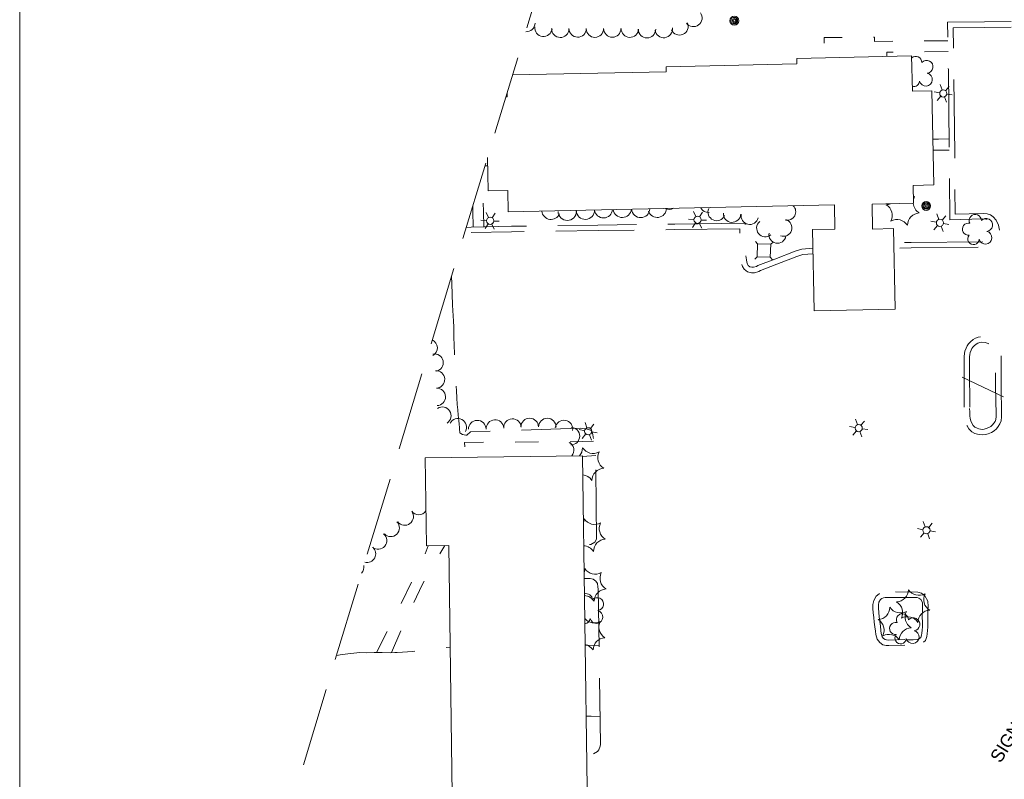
# Model space of a CAD drawing. Header units: feet. Extents: x 188854 to 191245, y 255237 to 257000.
# Tile 2 of 12: x 189000 to 189451, y 256139 to 256487. Entities that reach past the tile are written whole.
import ezdxf
from ezdxf.enums import TextEntityAlignment as Align

# ---------------------------------------------------------------- set-up
doc = ezdxf.new("R2010")
doc.units = ezdxf.units.FT
doc.header["$MEASUREMENT"] = 0
for name, pattern in [('DGN Style 3', [50.412179, 36.008699, -14.40348]), ('DGN Style 4', [57.649927, 28.806959, -14.40348, 0.036009, -14.40348]), ('DGN Style 5', [25.206089, 10.80261, -14.40348])]:
    doc.linetypes.add(name, pattern=pattern)
for name, color, linetype, lineweight in [('E_DWY', 73, 'DGN Style 3', 0), ('E_LAND_Vegetation', 21, 'Continuous', 0), ('E_MAP_GridLines', 251, 'Continuous', 0), ('E_MAP_Limits', 21, 'DGN Style 3', 0), ('E_MISCPROP', 40, 'Continuous', 0), ('E_MISCPROP_HvyLine', 54, 'Continuous', 13), ('E_PATH_Sidewalk', 73, 'DGN Style 5', 0), ('E_UTL_AboveGroundPipe', 40, 'DGN Style 4', 0)]:
    doc.layers.add(name, color=color, linetype=linetype, lineweight=lineweight)
doc.styles.add('Style-IGR_FONT_0', font='IGR_FONT_0.shx')

# ---------------------------------------------------------------- blocks, each defined once
blk = doc.blocks.new('LTP_3')
at = {"layer": 'E_MISCPROP', "color": 20, "linetype": 'Continuous', "lineweight": 0}
for p, q in [((-1.64, 0.07), (-4.24, 0.14)), ((-0.8, 1.43), (-2, 3.73)), ((0.9, 1.42), (2.27, 3.65)), ((-0.88, -1.42), (-2.24, -3.61)), ((0.76, -1.47), (2, -3.65)), ((1.64, -0.02), (4.16, -0.09))]:
    blk.add_line(p, q, dxfattribs=at)
blk.add_circle((0, 0), 1.64, dxfattribs=at)
blk = doc.blocks.new('POLE_4')
at = {"layer": 'E_MISCPROP', "color": 20, "linetype": 'Continuous', "lineweight": 0}
for centre, radius in [((-0.01, 0.02), 2.02), ((-0.01, 0.03), 1.52), ((0, -0.01), 1.01), ((0, 0), 0.502)]:
    blk.add_circle(centre, radius, dxfattribs=at)
blk = doc.blocks.new('LTP_4')
at = {"layer": 'E_MISCPROP', "color": 20, "linetype": 'Continuous', "lineweight": 0}
for p, q in [((-1.63, 0.07), (-4.24, 0.14)), ((-0.8, 1.43), (-2, 3.73)), ((0.9, 1.42), (2.27, 3.65)), ((-0.88, -1.42), (-2.24, -3.61)), ((0.76, -1.47), (2, -3.65)), ((1.64, -0.02), (4.16, -0.09))]:
    blk.add_line(p, q, dxfattribs=at)
blk.add_circle((0, 0), 1.64, dxfattribs=at)
blk = doc.blocks.new('PED')
at = {"layer": 'E_UTL_AboveGroundPipe', "color": 101, "linetype": 'Continuous', "lineweight": 13}
for p, q in [((-3.12, 2.9), (-4.18, 3.96)), ((2.88, 2.9), (3.94, 3.96)), ((-4.18, -4.16), (-3.12, -3.1)), ((3.94, -4.16), (2.88, -3.1))]:
    blk.add_line(p, q, dxfattribs=at)
at = {"layer": 'E_UTL_AboveGroundPipe', "color": 101, "linetype": 'Continuous', "lineweight": 13, "flags": 128}
blk.add_lwpolyline([(-3.12, -3.1), (2.88, -3.1), (2.88, 2.9), (-3.12, 2.9)], close=True, dxfattribs=at)
blk = doc.blocks.new('POLE_5')
at = {"layer": 'E_MISCPROP', "color": 20, "linetype": 'Continuous', "lineweight": 0}
for centre, radius in [((-0.01, 0.02), 2.02), ((-0.01, 0.03), 1.52), ((0, -0.01), 1.01), ((0, 0), 0.502)]:
    blk.add_circle(centre, radius, dxfattribs=at)
blk = doc.blocks.new('TREE_1')
at = {"layer": 'E_LAND_Vegetation', "color": 93, "linetype": 'Continuous', "lineweight": 0}
for centre, radius, start, end in [((-1.47, 4.28), 2.78, 1.3944, 209.1674), ((3.57, 2.42), 2.97, 278.4235, 139.6574), ((-4.47, 0.2), 2.78, 78.0715, 279.0825), ((-2.01, -4.2), 2.61, 140.7796, 358.7122), ((3.46, -3.43), 2.97, 196.0744, 79.0476)]:
    blk.add_arc(centre, radius, start, end, dxfattribs=at)
blk = doc.blocks.new('PINEL')
at = {"layer": 'E_LAND_Vegetation', "color": 93, "linetype": 'Continuous', "lineweight": 0}
for centre, start, end in [((-8.14, 7.32), 275.2112, 0.9761), ((2.26, 10.71), 215.2112, 300.9761), ((10.41, 3.41), 155.2112, 240.9761), ((-10.4, -3.39), 335.2112, 60.9761), ((8.15, -7.3), 95.2112, 180.9761), ((-2.25, -10.7), 35.2112, 120.9761)]:
    blk.add_arc(centre, 5.72, start, end, dxfattribs=at)
blk = doc.blocks.new('SIGN_1')
at = {"layer": 'E_MISCPROP', "color": 20, "linetype": 'Continuous', "lineweight": 0, "style": 'Style-IGR_FONT_0'}
blk.add_text('SIGN', height=6, rotation=0.0001, dxfattribs=at).set_placement((-9.6, -0.01), align=Align.MIDDLE_LEFT)

msp = doc.modelspace()

# ---------------------------------------------------------------- linework, layer by layer
at = {"layer": 'E_DWY', "color": 51, "linetype": 'DGN Style 3', "lineweight": 0, "flags": 128}
for points in [[(189454.22, 256486.56), (189441.98, 256486.37), (189425.04, 256486.24), (189425.44, 256464.58), (189425.85, 256426.27), (189426.08, 256395.75), (189441.29, 256396.07), (189442.69, 256395.95), (189443.58, 256395.65), (189444.35, 256395.15), (189445.27, 256394.14), (189446.03, 256392.54), (189446.29, 256390.84), (189446.18, 256389.86), (189445.81, 256388.6), (189445.45, 256387.74), (189445.02, 256387.06), (189444.57, 256386.54), (189443.82, 256385.98), (189443.23, 256385.75), (189442.85, 256385.65), (189408.36, 256385.31), (189400.46, 256385.14)], [(189454.26, 256484.06), (189442.01, 256483.87), (189427.59, 256483.76), (189427.94, 256464.61), (189428.35, 256426.3), (189428.56, 256398.3), (189441.38, 256398.57), (189443.19, 256398.41), (189444.68, 256397.92), (189445.98, 256397.06), (189447.37, 256395.54), (189448.44, 256393.28), (189448.81, 256390.9), (189448.64, 256389.36), (189448.17, 256387.76), (189447.67, 256386.59), (189447.05, 256385.58), (189446.28, 256384.69), (189445.05, 256383.78), (189444.01, 256383.36), (189443.18, 256383.15), (189408.4, 256382.81), (189400.51, 256382.64)], [(189363.33, 256382.64), (189358.37, 256382.28), (189355.23, 256381.29), (189346, 256377.72), (189338.19, 256374.75), (189337.59, 256374.35), (189336.21, 256373.94), (189335.47, 256373.94), (189334.47, 256374.15), (189333.81, 256374.68), (189333.39, 256375.41), (189333.08, 256376.22), (189332.93, 256377.36), (189332.7, 256379.52), (189332.39, 256394.16), (189300.17, 256393.68), (189264.93, 256393.3), (189225.27, 256392.72), (189206.85, 256392.36)], [(189206.85, 256392.26), (189204.58, 256392.11)], [(189363.38, 256380.13), (189358.85, 256379.81), (189356.05, 256378.93), (189346.89, 256375.39), (189339.34, 256372.51), (189338.65, 256372.05), (189336.58, 256371.45), (189335.22, 256371.43), (189333.36, 256371.82), (189331.88, 256373.02), (189331.12, 256374.33), (189330.64, 256375.61), (189330.45, 256377.06), (189330.2, 256379.36), (189329.95, 256391.62), (189300.21, 256391.18), (189264.97, 256390.8), (189225.32, 256390.22), (189206.9, 256389.86)], [(189197.79, 256369.72), (189198.05, 256366.45), (189198.23, 256356.58), (189198.73, 256349.23), (189198.82, 256346.65), (189198.82, 256344.56), (189198.95, 256342.17), (189198.99, 256337.88), (189199.13, 256334.5), (189199.33, 256331.03), (189199.56, 256328.61), (189199.68, 256324.74), (189199.7, 256321.34), (189200.09, 256317.34), (189200.33, 256314.05), (189200.39, 256311.1), (189200.67, 256308.55), (189200.95, 256306.15), (189201.16, 256303.78), (189201.26, 256301.97), (189201.43, 256300.44), (189201.5, 256299.33), (189201.6, 256298.63), (189201.7, 256298.09), (189202.04, 256297.78), (189202.86, 256297.25), (189203.69, 256297.13), (189204.46, 256297.06), (189204.8, 256297.01), (189206.49, 256298.48), (189256.74, 256300.13), (189257.85, 256300.08), (189259.33, 256299.86), (189261.05, 256299.5), (189261.81, 256299.07), (189262.3, 256298.44), (189262.6, 256297.36), (189262.8, 256296), (189262.92, 256294.63), (189263.01, 256293.36), (189263.25, 256291.62), (189263.51, 256290.44), (189263.67, 256289.81), (189263.82, 256289), (189263.94, 256287.79), (189264.18, 256249.31), (189263.42, 256248.02), (189261.71, 256246.86), (189259.99, 256246.73), (189258.41, 256246.64)], [(189432.72, 256309.8), (189432.67, 256327.54), (189432.64, 256333.03), (189432.8, 256334.41), (189433.03, 256335.53), (189433.53, 256336.91), (189434.09, 256337.98), (189434.73, 256338.88), (189435.54, 256339.77), (189436.85, 256340.84), (189437.92, 256341.38), (189439.11, 256341.85), (189440.55, 256342.11), (189442.86, 256341.94), (189444.86, 256341.24), (189446.71, 256339.97), (189448.02, 256338.31), (189449.13, 256336.24), (189449.65, 256333.9), (189449.71, 256332.77), (189449.67, 256331.84), (189449.57, 256319.2)], [(189435.22, 256309.81), (189435.17, 256327.55), (189435.14, 256332.89), (189435.27, 256334.01), (189435.44, 256334.85), (189435.83, 256335.91), (189436.23, 256336.68), (189436.67, 256337.3), (189437.26, 256337.95), (189438.22, 256338.73), (189438.95, 256339.1), (189439.8, 256339.43), (189440.68, 256339.59), (189442.35, 256339.47), (189443.71, 256338.99), (189444.99, 256338.11), (189445.92, 256336.93), (189446.76, 256335.36), (189447.16, 256333.55), (189447.21, 256332.76), (189447.17, 256331.91), (189447.07, 256319.22)], [(189449.57, 256319.27), (189449.81, 256306.7), (189449.85, 256305.4), (189449.69, 256303.6), (189449.08, 256302.13), (189448.3, 256301.01), (189447.47, 256299.96), (189446.43, 256299.02), (189445.2, 256298.26), (189443.61, 256297.6), (189442.39, 256297.27), (189440.96, 256297.11), (189438.84, 256297.39), (189437.58, 256297.83), (189436.14, 256298.57), (189434.88, 256299.85), (189434.04, 256301.28), (189433.34, 256302.64), (189432.94, 256304.14), (189432.79, 256305.7), (189432.71, 256307.73), (189432.7, 256309.14), (189432.72, 256309.87)], [(189447.07, 256319.22), (189447.31, 256306.64), (189447.35, 256305.47), (189447.24, 256304.2), (189446.87, 256303.33), (189446.3, 256302.5), (189445.64, 256301.68), (189444.92, 256301.03), (189444.06, 256300.49), (189442.81, 256299.97), (189441.92, 256299.74), (189440.98, 256299.63), (189439.43, 256299.83), (189438.57, 256300.14), (189437.64, 256300.61), (189436.88, 256301.38), (189436.23, 256302.49), (189435.68, 256303.54), (189435.41, 256304.58), (189435.29, 256305.87), (189435.21, 256307.78), (189435.2, 256309.12), (189435.22, 256309.81)], [(189258.62, 256231.35), (189261.39, 256231.26), (189262.66, 256230.94), (189264.02, 256230.12), (189264.7, 256228.96), (189264.93, 256227.47), (189265.02, 256226.33), (189265.42, 256199.8), (189266.13, 256155.22), (189265.99, 256154.42), (189265.29, 256152.72), (189264.77, 256152.04), (189262.84, 256150.92), (189260.87, 256150.67), (189259.75, 256150.55)], [(189405.51, 256200.79), (189398.15, 256200.59), (189396.88, 256200.64), (189395.5, 256200.92), (189394.03, 256201.89), (189392.82, 256203.48), (189392.24, 256205.6), (189392.1, 256207.12), (189391.84, 256209.18), (189391.52, 256211.26), (189391.25, 256213.49), (189391.07, 256215.49), (189390.9, 256217.52), (189390.89, 256219.43), (189391.23, 256221.25), (189392.39, 256223.26), (189393.7, 256224.31), (189395.11, 256224.95), (189396.41, 256225.07), (189397.04, 256225.08), (189401.24, 256225.15)], [(189405.45, 256203.28), (189398.17, 256203.09), (189397.18, 256203.13), (189396.47, 256203.27), (189395.76, 256203.74), (189395.1, 256204.61), (189394.71, 256206.05), (189394.58, 256207.39), (189394.31, 256209.52), (189393.99, 256211.6), (189393.73, 256213.75), (189393.56, 256215.71), (189393.4, 256217.63), (189393.39, 256219.2), (189393.61, 256220.38), (189394.32, 256221.61), (189395.02, 256222.16), (189395.76, 256222.5), (189396.56, 256222.57), (189397.1, 256222.58), (189401.27, 256222.65)], [(189401.27, 256222.65), (189411.11, 256222.53), (189411.99, 256222.28), (189412.8, 256221.64), (189413.6, 256220.26), (189413.66, 256218.49), (189413.53, 256216.73), (189413.52, 256213.58), (189413.61, 256211.28), (189413.54, 256209.19), (189413.42, 256207.61), (189413.31, 256206.24), (189413.2, 256205.32), (189412.79, 256204.32), (189412.03, 256203.6), (189411.17, 256203.37), (189409.27, 256203.25), (189407.2, 256203.23), (189405.45, 256203.28)], [(189401.3, 256225.15), (189411.48, 256225.03), (189413.15, 256224.54), (189414.72, 256223.31), (189416.07, 256220.97), (189416.17, 256218.44), (189416.03, 256216.64), (189416.02, 256213.62), (189416.11, 256211.29), (189416.04, 256209.05), (189415.91, 256207.42), (189415.8, 256205.99), (189415.64, 256204.69), (189414.91, 256202.88), (189413.29, 256201.35), (189411.57, 256200.89), (189409.36, 256200.75), (189407.17, 256200.73), (189405.37, 256200.79)], [(189145.13, 256196), (189147.81, 256196.46), (189151.66, 256196.92), (189155.87, 256197.32), (189158.81, 256197.29), (189162.45, 256197.31), (189166.07, 256197.31), (189169.76, 256197.3), (189171.89, 256197.36), (189172.9, 256197.42), (189180.09, 256197.86), (189188.43, 256198.77), (189197.18, 256199.84)]]:
    msp.add_lwpolyline(points, dxfattribs=at)
at = {"layer": 'E_LAND_Vegetation', "color": 93, "linetype": 'Continuous', "lineweight": 0}
for centre, radius, start, end in [((189308.65, 256488.2), 3.98, 216.5521, 36.5368), ((189232.12, 256485.89), 3.98, 265.4526, 359.9444), ((189239.94, 256483.69), 3.98, 173.4528, 353.4375), ((189302.27, 256484.35), 3.98, 203.8732, 23.8578), ((189247.67, 256483.23), 3.98, 178.5691, 358.5538), ((189255.6, 256483.39), 3.98, 179.2364, 359.221), ((189263.49, 256483.3), 3.98, 180.7939, 0.7785), ((189271.49, 256483.38), 3.98, 179.7283, 359.713), ((189279.51, 256483.3), 3.98, 177.8085, 357.7932), ((189287.38, 256483.06), 3.98, 180.0858, 0.0705), ((189295.07, 256483.13), 3.98, 187.063, 7.0477), ((189410.48, 256467.85), 2.78, 359.2934, 131.3281), ((189415.46, 256465.81), 2.97, 276.3225, 137.5564), ((189415.13, 256459.96), 2.97, 193.9733, 76.9466), ((189409.64, 256459.4), 2.61, 254.2679, 356.6112), ((189396.69, 256408.31), 5.72, 273.1102, 292.4733), ((189415.08, 256403.72), 5.72, 184.792, 238.8751), ((189407.21, 256411.33), 5.72, 292.4909, 298.8751), ((189415.08, 256403.72), 5.72, 153.1102, 170.7866), ((189243.41, 256400.04), 4.2, 185.0645, 338.4841), ((189250.86, 256399.59), 4.2, 180.5597, 0.5444), ((189259.13, 256400.1), 4.2, 183.6167, 1.1828), ((189267.44, 256400.78), 4.2, 188.2231, 354.2187), ((189276.05, 256400.96), 4.2, 188.0898, 354.3519), ((189284.46, 256400.9), 4.2, 184.8812, 357.5605), ((189292.07, 256400.97), 4.2, 199.1211, 358.7925), ((189297.62, 256404.68), 4.2, 244.7409, 297.7009), ((189315.5, 256402.97), 3.93, 206.4661, 275.5798), ((189319.26, 256399.23), 3.93, 156.268, 336.2526), ((189326.37, 256398.45), 3.93, 175.547, 355.5317), ((189334.44, 256397.47), 3.93, 167.7074, 347.6921), ((189351.58, 256399.4), 3.93, 260.1927, 43.8504), ((189394.04, 256397.7), 5.72, 333.1102, 58.8751), ((189412.43, 256393.11), 5.72, 93.1102, 178.8751), ((189341.54, 256391.88), 3.93, 129.9264, 309.9111), ((189349.82, 256392.05), 3.93, 252.0452, 72.0299), ((189401.91, 256390.09), 5.72, 33.1102, 118.8751), ((189347.15, 256388.9), 3.93, 169.715, 349.6997), ((189187.33, 256336.94), 4.02, 299.7356, 65.9134), ((189190.03, 256330.23), 4.02, 280.8169, 100.8016), ((189190.71, 256322.52), 4.02, 273.1758, 93.1605), ((189191.07, 256314.53), 4.02, 272.1216, 92.1063), ((189193.61, 256305.91), 4.02, 303.2763, 123.2609), ((189200.69, 256300.58), 4.02, 331.434, 151.4187), ((189209.63, 256299.76), 4.02, 1.2659, 181.2506), ((189217.74, 256300.03), 4.02, 3.4785, 183.4632), ((189225.74, 256300.46), 4.02, 2.6643, 182.649), ((189233.66, 256300.76), 4.02, 359.8622, 179.8468), ((189241.69, 256300.72), 4.02, 359.5825, 179.5672), ((189249.34, 256299.79), 4.02, 350.9947, 170.9793), ((189252.54, 256296.59), 4.02, 268.7956, 88.7802), ((189249.86, 256290.11), 4.02, 320.0144, 62.0353), ((189252.13, 256291.32), 5.72, 319.1613, 358.8751), ((189262.65, 256294.33), 5.72, 213.1102, 298.8751), ((189270.52, 256286.73), 5.72, 153.1102, 238.8751), ((189267.87, 256276.11), 5.72, 93.1102, 178.8751), ((189257.35, 256273.1), 5.72, 33.1102, 83.8405), ((189182.76, 256264.49), 3.99, 34.9004, 37.0277), ((189176.39, 256259.67), 3.99, 217.0431, 37.0277), ((189182.76, 256264.49), 3.99, 217.0431, 326.6897), ((189252.84, 256258.8), 5.72, 341.3448, 358.8751), ((189263.36, 256261.82), 5.72, 213.1102, 298.8751), ((189169.97, 256254.49), 3.99, 224.2694, 44.2541), ((189271.23, 256254.22), 5.72, 153.1102, 238.8751), ((189164.16, 256248.67), 3.99, 230.8062, 50.7909), ((189268.59, 256243.6), 5.72, 93.1102, 178.8751), ((189159.11, 256242.6), 3.99, 255.1224, 48.3193), ((189258.07, 256240.59), 5.72, 33.1102, 86.4941), ((189153.74, 256236.51), 3.99, 314.8154, 11.4547), ((189253.18, 256235.99), 5.72, 340.9158, 358.8751), ((189263.69, 256239), 5.72, 213.1102, 298.8751), ((189271.56, 256231.4), 5.72, 153.1102, 238.8751), ((189259.56, 256221.59), 2.78, 359.2934, 107.5829), ((189258.4, 256217.77), 5.72, 33.1102, 86.6389), ((189264.53, 256219.55), 2.97, 276.3225, 137.5564), ((189268.92, 256220.78), 5.72, 93.1102, 178.8751), ((189264.21, 256213.7), 2.97, 193.9733, 76.9466), ((189263.19, 256216.65), 5.72, 221.1619, 298.8751), ((189258.71, 256213.14), 2.61, 274.3764, 356.6112), ((189271.06, 256209.05), 5.72, 153.1102, 238.8751), ((189268.41, 256198.43), 5.72, 93.1102, 178.8751), ((189257.89, 256195.42), 5.72, 33.1102, 78.4089)]:
    msp.add_arc(centre, radius, start, end, dxfattribs=at)
at = {"layer": 'E_MAP_GridLines', "color": 161, "linetype": 'Continuous', "lineweight": 0}
msp.add_line((189000, 255500), (189000, 257000), dxfattribs=at)
at = {"layer": 'E_MAP_Limits', "color": 73, "linetype": 'DGN Style 3', "lineweight": 0, "flags": 128}
msp.add_lwpolyline([(189301.28, 256711.09), (189069.36, 255946.05)], dxfattribs=at)
at = {"layer": 'E_MISCPROP', "color": 20, "linetype": 'Continuous', "lineweight": 0}
msp.add_line((189450.71, 256314.51), (189431.77, 256323.6), dxfattribs=at)
at = {"layer": 'E_MISCPROP_HvyLine', "color": 241, "linetype": 'Continuous', "lineweight": 13, "flags": 128}
for points in [[(189225.79, 256462.08), (189296.19, 256463.58), (189296.14, 256465.85), (189356.08, 256467.12), (189356.02, 256469.67), (189408.63, 256470.79), (189408.98, 256454.67), (189417.88, 256454.86), (189418.8, 256411.67), (189409.28, 256411.47), (189409.46, 256403.25), (189390.52, 256402.84), (189390.76, 256391.44), (189400.32, 256391.65), (189401.1, 256354.81), (189363.94, 256354.02), (189363.15, 256391.19), (189373.47, 256391.41), (189373.23, 256402.53), (189223.78, 256399.34), (189223.57, 256409.18), (189214.65, 256408.99), (189214.33, 256424.26)], [(189222.77, 256452.12), (189223.28, 256452.13), (189223.25, 256453.68)]]:
    msp.add_lwpolyline(points, dxfattribs=at)
msp.add_lwpolyline([(189257.84, 256287.59), (189185.76, 256286.59), (189186.33, 256246.24), (189196.53, 256246.38), (189198.27, 256120.65), (189188.18, 256120.51), (189188.74, 256079.92), (189221.96, 256080.38), (189222.26, 256058.66), (189261.01, 256059.2)], close=True, dxfattribs=at)
at = {"layer": 'E_PATH_Sidewalk', "color": 51, "linetype": 'DGN Style 5', "lineweight": 0, "flags": 128}
for points in [[(189425.2, 256477.8), (189407.74, 256477.72), (189391.57, 256477.46), (189391.56, 256479.44), (189368.5, 256479.25), (189368.79, 256469.94)], [(189425.29, 256472.9), (189397.24, 256472.48), (189397.32, 256470.55)], [(189425.78, 256432.84), (189420.89, 256432.69), (189418.35, 256432.63)], [(189425.83, 256427.68), (189420.61, 256427.65), (189418.46, 256427.67)], [(189213.16, 256420.4), (189214.41, 256420.44)], [(189212.7, 256392.47), (189212.42, 256399.71), (189212.33, 256409.5), (189214.64, 256409.65)], [(189207.82, 256392.38), (189207.62, 256399.7), (189207.61, 256402.09)], [(189262.94, 256294.31), (189252.51, 256293.97), (189203.84, 256293.69), (189204.02, 256286.85)], [(189263.94, 256287.63), (189257.85, 256287.24)], [(189163.52, 256197.31), (189171.21, 256212.68), (189181, 256232.56), (189184.84, 256240.36), (189187.17, 256246.25)], [(189170.31, 256197.31), (189176.83, 256212.6), (189184.44, 256228.41), (189186.9, 256233.1), (189194.71, 256246.36)], [(189265.41, 256200.66), (189259.05, 256200.72)], [(189265.92, 256168.09), (189261.87, 256168.22), (189259.5, 256168.19)]]:
    msp.add_lwpolyline(points, dxfattribs=at)

# ---------------------------------------------------------------- block references
at = {"layer": 'E_LAND_Vegetation', "color": 93, "linetype": 'Continuous', "lineweight": 0, "xscale": 1.000001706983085, "yscale": 1.000001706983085, "zscale": 1.000001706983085, "rotation": 357.8989792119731}
for name, p in [('TREE_1', (189439.1, 256391.06)), ('PINEL', (189409.32, 256218.67)), ('PINEL', (189400.82, 256210.6)), ('TREE_1', (189405.73, 256208.01))]:
    msp.add_blockref(name, p, dxfattribs=at)
at = {"layer": 'E_MISCPROP', "color": 20, "linetype": 'Continuous', "lineweight": 0}
for name, p, xscale, yscale, zscale, rotation in [('POLE_4', (189327.41, 256486.96), 0.999999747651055, 0.999999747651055, 0.999999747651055, 58.24320976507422), ('LTP_3', (189423.11, 256453.61), 1.000000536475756, 1.000000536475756, 1.000000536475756, 51.60657542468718), ('POLE_5', (189415.28, 256402.03), 1.000001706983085, 1.000001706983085, 1.000001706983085, 357.8989792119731), ('LTP_4', (189215.55, 256395.26), 0.999999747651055, 0.999999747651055, 0.999999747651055, 58.24320976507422), ('LTP_4', (189310.55, 256395.7), 0.999999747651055, 0.999999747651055, 0.999999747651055, 58.24320976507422), ('LTP_3', (189421.59, 256394.32), 1.000000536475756, 1.000000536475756, 1.000000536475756, 51.60657542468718), ('LTP_3', (189260.45, 256298.77), 1.000000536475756, 1.000000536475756, 1.000000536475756, 51.60657542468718), ('LTP_3', (189384.38, 256300.23), 1.000000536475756, 1.000000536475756, 1.000000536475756, 51.60657542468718), ('LTP_3', (189415.41, 256253.4), 1.000000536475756, 1.000000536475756, 1.000000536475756, 51.60657542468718), ('SIGN_1', (189451.84, 256156.08), 0.999999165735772, 0.999999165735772, 0.999999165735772, 58.20678334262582)]:
    msp.add_blockref(name, p, dxfattribs=dict(at, xscale=xscale, yscale=yscale, zscale=zscale, rotation=rotation))
at = {"layer": 'E_UTL_AboveGroundPipe', "color": 101, "linetype": 'Continuous', "lineweight": 13, "xscale": 1.000001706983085, "yscale": 1.000001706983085, "zscale": 1.000001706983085, "rotation": 357.8989792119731}
msp.add_blockref('PED', (189341.06, 256381.71), dxfattribs=at)

doc.saveas('drawing.dxf')
